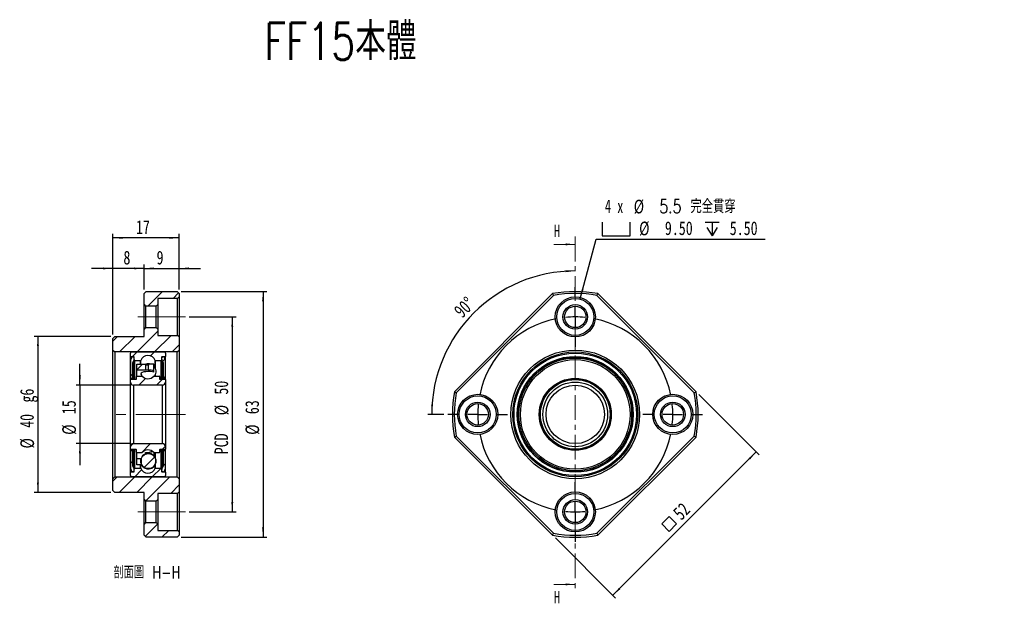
# Model space of a CAD drawing. Header units: millimetres. Extents: x 64 to 317, y 44 to 193.
import ezdxf

# ---------------------------------------------------------------- set-up
doc = ezdxf.new("R2010")
doc.units = ezdxf.units.MM
doc.linetypes.add('CENTER', pattern=[10.16, 6.35, -1.27, 1.27, -1.27])
doc.linetypes.add('CENTERX2', pattern=[20.32, 12.7, -2.54, 2.54, -2.54])
doc.layers.add('FORMAT', color=7, linetype='Continuous')
doc.styles.add('SLDTEXTSTYLE0', font='TXT', dxfattribs={"width": 0.75, "bigfont": 'bigfont'})
doc.styles.add('SLDTEXTSTYLE1', font='TXT', dxfattribs={"width": 0.75})
doc.styles.add('SLDTEXTSTYLE2', font='TXT', dxfattribs={"width": 0.666667})
doc.dimstyles.new('SLDDIMSTYLE0', dxfattribs={"dimtxt": 3.5, "dimasz": 2.5, "dimexe": 0, "dimexo": 0.0625, "dimgap": 0.875, "dimtad": 1, "dimdec": 4, "dimzin": 12, "dimdsep": 46, "dimtxsty": 'SLDTEXTSTYLE1', "dimsah": 1, "dimcen": 0.09, "dimazin": 3, "dimtfac": 1, "dimtofl": 0, "dimtmove": 0, "dimatfit": 3, "dimfxl": 1, "dimfrac": 2, "dimtolj": 1, "dimtzin": 12, "dimarcsym": 0})
doc.dimstyles.new('SLDDIMSTYLE1', dxfattribs={"dimtxt": 3.5, "dimasz": 2.5, "dimexe": 0, "dimexo": 0.0625, "dimgap": 0.875, "dimtad": 1, "dimrnd": 1e-09, "dimzin": 12, "dimdsep": 46, "dimtxsty": 'SLDTEXTSTYLE1', "dimsah": 1, "dimcen": 0.09, "dimadec": 0, "dimazin": 3, "dimtfac": 1, "dimtofl": 0, "dimtmove": 0, "dimatfit": 3, "dimfxl": 1, "dimfrac": 2, "dimtolj": 1, "dimtzin": 12, "dimarcsym": 0})
doc.dimstyles.new('SLDDIMSTYLE2', dxfattribs={"dimtxt": 3.5, "dimasz": 2.5, "dimexe": 0, "dimexo": 0.0625, "dimgap": 0.875, "dimtad": 0, "dimtih": 1, "dimtoh": 1, "dimdec": 1, "dimrnd": 1e-09, "dimzin": 12, "dimdsep": 46, "dimtxsty": 'SLDTEXTSTYLE1', "dimsah": 1, "dimcen": 0, "dimadec": 0, "dimazin": 3, "dimtfac": 1, "dimtofl": 0, "dimtmove": 0, "dimatfit": 3, "dimfxl": 1, "dimfrac": 2, "dimtolj": 1, "dimtzin": 12, "dimarcsym": 0})
doc.dimstyles.new('SLDDIMSTYLE3', dxfattribs={"dimtxt": 3.5, "dimasz": 2.5, "dimexe": 0, "dimexo": 0.0625, "dimgap": 0.875, "dimtad": 1, "dimrnd": 1e-09, "dimzin": 12, "dimdsep": 46, "dimtxsty": 'SLDTEXTSTYLE1', "dimsah": 1, "dimcen": 0.09, "dimadec": 0, "dimazin": 3, "dimtfac": 1, "dimtmove": 0, "dimatfit": 0, "dimfxl": 1, "dimfrac": 2, "dimtolj": 1, "dimtzin": 12, "dimarcsym": 0})

# ---------------------------------------------------------------- blocks, each defined once
blk = doc.blocks.new('_D')
at = {"layer": 'FORMAT', "color": 7}
blk.add_line((173.18, 91.98), (169.05, 91.98), dxfattribs=at)
blk.add_arc((206.83, 91.98), 36.78, 90, 180, dxfattribs=at)
for points in [[(206.83, 128.76), (204.33, 128.93), (204.34, 128.43)], [(170.05, 91.98), (170.39, 94.47), (169.89, 94.49)]]:
    blk.add_solid(points, dxfattribs=at)
at = {"layer": 'FORMAT', "color": 7, "insert": (175.4, 118.98), "char_height": 3.5, "attachment_point": 1, "rotation": 44.4671, "style": 'SLDTEXTSTYLE1'}
blk.add_mtext('90°', dxfattribs=at)
blk = doc.blocks.new('SW_SYMBOL_MOD_BOX')
at = {"layer": 'FORMAT', "color": 0}
for p, q in [((200, 200), (200, 800)), ((200, 800), (800, 800)), ((800, 800), (800, 200)), ((200, 200), (800, 200))]:
    blk.add_line(p, q, dxfattribs=at)
blk = doc.blocks.new('_D_1')
at = {"layer": 'FORMAT', "color": 7}
for p, q in [((238.5, 97.08), (253.94, 81.64)), ((253.23, 82.35), (216.46, 45.58)), ((201.73, 60.31), (217.17, 44.87))]:
    blk.add_line(p, q, dxfattribs=at)
for points in [[(253.23, 82.35), (251.29, 80.76), (251.64, 80.41)], [(216.46, 45.58), (218.41, 47.17), (218.05, 47.53)]]:
    blk.add_solid(points, dxfattribs=at)
at = {"layer": 'FORMAT', "color": 7, "xscale": 0.0044707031, "yscale": 0.0044707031, "zscale": 0.0044707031, "rotation": 45}
blk.add_blockref('SW_SYMBOL_MOD_BOX', (230.91, 60.71), dxfattribs=at)
at = {"layer": 'FORMAT', "color": 7, "insert": (231.56, 67.13), "char_height": 3.5, "attachment_point": 1, "rotation": 45, "style": 'SLDTEXTSTYLE1'}
blk.add_mtext('52', dxfattribs=at)
blk = doc.blocks.new('SW_SYMBOL_HOLE_SPOT')
at = {"layer": 'FORMAT', "color": 0}
for p, q in [((0, 875), (0, 75)), ((1600, 75), (1600, 875)), ((0, 75), (1600, 75))]:
    blk.add_line(p, q, dxfattribs=at)
blk = doc.blocks.new('SW_SYMBOL_HOLE_DEPTH')
at = {"layer": 'FORMAT', "color": 0}
for p, q in [((0, 875), (800, 875)), ((400, 875), (400, 75)), ((100, 555), (400, 75)), ((700, 555), (400, 75))]:
    blk.add_line(p, q, dxfattribs=at)
blk = doc.blocks.new('_D_2')
at = {"layer": 'FORMAT'}
for p, q in [((208.06, 121.57), (212.17, 136.9)), ((212.17, 136.9), (255.47, 136.9))]:
    blk.add_line(p, q, dxfattribs=at)
blk.add_solid([(208.06, 121.57), (208.95, 123.92), (208.47, 124.05)], dxfattribs=at)
at = {"layer": 'FORMAT', "xscale": 0.0044707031, "yscale": 0.0044707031, "zscale": 0.0044707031}
for name, p in [('SW_SYMBOL_HOLE_SPOT', (213.76, 137.39)), ('SW_SYMBOL_HOLE_DEPTH', (240.12, 137.39))]:
    blk.add_blockref(name, p, dxfattribs=at)
at = {"layer": 'FORMAT', "char_height": 3.5, "attachment_point": 1}
for s, insert, style in [('4 x', (214.41, 147.08), 'SLDTEXTSTYLE2'), ('%%c', (221.82, 147.02), 'SLDTEXTSTYLE1'), ('5.5 \\M+18AAE\\M+19153\\M+18AD1\\M+190FA', (228.41, 147.08), 'SLDTEXTSTYLE0'), ('%%c', (223.21, 141.41), 'SLDTEXTSTYLE1'), ('9.50', (229.8, 141.47), 'SLDTEXTSTYLE1'), ('5.50', (246.43, 141.47), 'SLDTEXTSTYLE1')]:
    blk.add_mtext(s, dxfattribs=dict(at, insert=insert, style=style))
blk = doc.blocks.new('SW_CENTERMARKSYMBOL_0')
at = {"layer": 'FORMAT', "color": 0}
for p, q in [((0, 5), (0, 7.65)), ((0, 0), (0, 2.5)), ((0, 0), (0, -2.5)), ((0, -5), (0, -7.65)), ((-30, -25), (-32.65, -25)), ((-25, -25), (-27.5, -25)), ((-25, -25), (-22.5, -25)), ((-20, -25), (-17.35, -25)), ((20, -25), (17.35, -25)), ((25, -25), (22.5, -25)), ((25, -25), (27.5, -25)), ((30, -25), (32.65, -25)), ((0, -45), (0, -42.35)), ((0, -50), (0, -47.5)), ((0, -50), (0, -52.5)), ((0, -55), (0, -57.65))]:
    blk.add_line(p, q, dxfattribs=at)
for start, end in [(90, 95.7296), (84.2704, 90), (101.4592, 168.5408), (11.4592, 78.5408), (174.2704, 180), (0, 5.7296), (180, 185.7296), (354.2704, 0), (191.4592, 258.5408), (281.4592, 348.5408), (264.2704, 270), (270, 275.7296)]:
    blk.add_arc((0, -25), 25, start, end, dxfattribs=at)
blk = doc.blocks.new('_D_3')
at = {"layer": 'FORMAT', "color": 7}
for p, q in [((96.31, 129.41), (90.81, 129.41)), ((96.31, 123.98), (96.31, 130.41)), ((96.31, 129.41), (105.31, 129.41)), ((105.31, 123.98), (105.31, 130.41)), ((105.31, 129.41), (110.81, 129.41))]:
    blk.add_line(p, q, dxfattribs=at)
for points in [[(96.31, 129.41), (93.81, 129.66), (93.81, 129.16)], [(105.31, 129.41), (107.81, 129.16), (107.81, 129.66)]]:
    blk.add_solid(points, dxfattribs=at)
at = {"layer": 'FORMAT', "color": 7, "insert": (99.52, 133.93), "char_height": 3.5, "attachment_point": 1, "style": 'SLDTEXTSTYLE1'}
blk.add_mtext('9', dxfattribs=at)
blk = doc.blocks.new('_D_4')
at = {"layer": 'FORMAT', "color": 7}
for p, q in [((88.31, 129.41), (82.81, 129.41)), ((88.31, 112.48), (88.31, 130.41)), ((96.31, 129.41), (88.31, 129.41)), ((96.31, 123.98), (96.31, 130.41)), ((96.31, 129.41), (101.81, 129.41))]:
    blk.add_line(p, q, dxfattribs=at)
for points in [[(88.31, 129.41), (85.81, 129.66), (85.81, 129.16)], [(96.31, 129.41), (98.81, 129.16), (98.81, 129.66)]]:
    blk.add_solid(points, dxfattribs=at)
at = {"layer": 'FORMAT', "color": 7, "insert": (91.02, 133.93), "char_height": 3.5, "attachment_point": 1, "style": 'SLDTEXTSTYLE1'}
blk.add_mtext('8', dxfattribs=at)
blk = doc.blocks.new('_D_5')
at = {"layer": 'FORMAT', "color": 7}
for p, q in [((88.31, 112.48), (88.31, 138.24)), ((105.31, 137.24), (88.31, 137.24)), ((105.31, 123.98), (105.31, 138.24))]:
    blk.add_line(p, q, dxfattribs=at)
for points in [[(88.31, 137.24), (90.81, 136.99), (90.81, 137.49)], [(105.31, 137.24), (102.81, 137.49), (102.81, 136.99)]]:
    blk.add_solid(points, dxfattribs=at)
at = {"layer": 'FORMAT', "color": 7, "insert": (94.23, 141.75), "char_height": 3.5, "attachment_point": 1, "style": 'SLDTEXTSTYLE1'}
blk.add_mtext('17', dxfattribs=at)
blk = doc.blocks.new('_D_6')
at = {"layer": 'FORMAT', "color": 7}
for p, q in [((87.81, 111.98), (68.11, 111.98)), ((69.11, 111.98), (69.11, 71.98)), ((87.81, 71.98), (68.11, 71.98))]:
    blk.add_line(p, q, dxfattribs=at)
for points in [[(69.11, 111.98), (68.86, 109.48), (69.36, 109.48)], [(69.11, 71.98), (69.36, 74.48), (68.86, 74.48)]]:
    blk.add_solid(points, dxfattribs=at)
at = {"layer": 'FORMAT', "color": 7, "char_height": 3.5, "attachment_point": 1, "rotation": 90, "style": 'SLDTEXTSTYLE1'}
for s, insert in [('g6', (64.54, 95.01)), ('40', (64.54, 88.52)), ('%%c', (64.6, 83.24))]:
    blk.add_mtext(s, dxfattribs=dict(at, insert=insert))
blk = doc.blocks.new('_D_7')
at = {"layer": 'FORMAT', "color": 7}
for p, q in [((79.87, 99.48), (79.87, 104.98)), ((92.61, 99.48), (78.87, 99.48)), ((79.87, 99.48), (79.87, 84.48)), ((92.61, 84.48), (78.87, 84.48)), ((79.87, 84.48), (79.87, 78.98))]:
    blk.add_line(p, q, dxfattribs=at)
for points in [[(79.87, 99.48), (80.12, 101.98), (79.62, 101.98)], [(79.87, 84.48), (79.62, 81.98), (80.12, 81.98)]]:
    blk.add_solid(points, dxfattribs=at)
at = {"layer": 'FORMAT', "color": 7, "char_height": 3.5, "attachment_point": 1, "rotation": 90, "style": 'SLDTEXTSTYLE1'}
for s, insert in [('15', (75.3, 92.03)), ('%%c', (75.35, 86.75))]:
    blk.add_mtext(s, dxfattribs=dict(at, insert=insert))
blk = doc.blocks.new('_D_8')
at = {"layer": 'FORMAT', "color": 7}
for p, q in [((107.91, 116.98), (119.92, 116.98)), ((118.92, 116.98), (118.92, 66.98)), ((107.91, 66.98), (119.92, 66.98))]:
    blk.add_line(p, q, dxfattribs=at)
for points in [[(118.92, 116.98), (118.67, 114.48), (119.17, 114.48)], [(118.92, 66.98), (119.17, 69.48), (118.67, 69.48)]]:
    blk.add_solid(points, dxfattribs=at)
at = {"layer": 'FORMAT', "color": 7, "char_height": 3.5, "attachment_point": 1, "rotation": 90, "style": 'SLDTEXTSTYLE1'}
for s, insert in [('50', (114.35, 97.04)), ('%%c', (114.41, 91.76)), ('PCD', (114.35, 81.74))]:
    blk.add_mtext(s, dxfattribs=dict(at, insert=insert))
blk = doc.blocks.new('_D_9')
at = {"layer": 'FORMAT', "color": 7}
for p, q in [((105.81, 123.48), (127.81, 123.48)), ((126.81, 123.48), (126.81, 60.48)), ((105.81, 60.48), (127.81, 60.48))]:
    blk.add_line(p, q, dxfattribs=at)
for points in [[(126.81, 123.48), (126.56, 120.98), (127.06, 120.98)], [(126.81, 60.48), (127.06, 62.98), (126.56, 62.98)]]:
    blk.add_solid(points, dxfattribs=at)
at = {"layer": 'FORMAT', "color": 7, "char_height": 3.5, "attachment_point": 1, "rotation": 90, "style": 'SLDTEXTSTYLE1'}
for s, insert in [('63', (122.25, 92.03)), ('%%c', (122.3, 86.75))]:
    blk.add_mtext(s, dxfattribs=dict(at, insert=insert))

msp = doc.modelspace()

# ---------------------------------------------------------------- hatches: boundary and pattern name
at = {"linetype": 'Continuous', "lineweight": 18}
h = msp.add_hatch(dxfattribs=at)
h.set_pattern_fill('ANSI31', style=0)
h.paths.add_polyline_path([(99.81355, 121.72841), (104.91355, 121.72841), (105.31355, 122.12841), (105.31355, 122.97841), (104.81355, 123.47841), (96.81355, 123.47841), (96.31355, 122.97841), (96.31355, 120.12841), (96.71355, 119.72841), (99.41355, 119.72841), (99.81355, 120.12841)], flags=0)
h = msp.add_hatch(dxfattribs=at)
h.set_pattern_fill('ANSI31', style=0)
h.paths.add_polyline_path([(88.81355, 107.97841), (104.81355, 107.97841), (105.31355, 108.47841), (105.31355, 111.82841), (104.91355, 112.22841), (99.81355, 112.22841), (99.81355, 113.82841), (99.41355, 114.22841), (96.71355, 114.22841), (96.31355, 113.82841), (96.31355, 111.97841), (88.81355, 111.97841), (88.31355, 111.47841), (88.31355, 108.47841)], flags=0)
h = msp.add_hatch(dxfattribs=at)
h.set_pattern_fill('ANSI31', style=0)
edge = h.paths.add_edge_path(flags=0)
edge.add_line((101.51355, 107.97841), (93.11355, 107.97841))
edge.add_arc((93.11355, 107.67841), 0.3, 90, 180)
edge.add_line((92.81355, 107.67841), (92.81355, 106.82841))
edge.add_arc((92.91355, 106.82841), 0.1, 180, 270)
edge.add_line((92.91355, 106.72841), (93.71355, 106.72841))
edge.add_arc((93.71355, 106.62841), 0.1, 0, 90, ccw=False)
edge.add_line((93.81355, 106.62841), (93.81355, 105.82841))
edge.add_arc((93.91355, 105.82841), 0.1, 180, 270)
edge.add_line((93.91355, 105.72841), (95.36878, 105.72841))
edge.add_arc((95.36878, 105.82841), 0.1, 270, 338.9108525)
edge.add_arc((97.31355, 105.07841), 1.98438, 21.0891475, 158.9108525, ccw=False)
edge.add_arc((99.25832, 105.82841), 0.1, 201.0891475, 270)
edge.add_line((99.25832, 105.72841), (100.71355, 105.72841))
edge.add_arc((100.71355, 105.82841), 0.1, 270, 360)
edge.add_line((100.81355, 105.82841), (100.81355, 106.62841))
edge.add_arc((100.91355, 106.62841), 0.1, 90, 180, ccw=False)
edge.add_line((100.91355, 106.72841), (101.71355, 106.72841))
edge.add_arc((101.71355, 106.82841), 0.1, 270, 360)
edge.add_line((101.81355, 106.82841), (101.81355, 107.67841))
edge.add_arc((101.51355, 107.67841), 0.3, 0, 90)
h = msp.add_hatch(dxfattribs=at)
h.set_pattern_fill('ANSI31', style=0)
edge = h.paths.add_edge_path(flags=0)
edge.add_arc((93.71355, 105.1643), 0.3, 155.8746262, 180, ccw=False)
edge.add_line((93.43975, 105.28692), (93.76988, 106.02404))
edge.add_arc((93.31355, 106.22841), 0.5, 335.8746262, 450)
edge.add_line((93.31355, 106.72841), (93.06355, 106.72841))
edge.add_arc((93.06355, 106.57841), 0.15, 90, 302.5789704)
edge.add_arc((93.41355, 106.03069), 0.5, 122.5789704, 180)
edge.add_line((92.91355, 106.03069), (92.91355, 101.21341))
edge.add_line((92.91355, 101.21341), (93.41355, 101.21341))
edge.add_line((93.41355, 101.21341), (93.41355, 105.1643))
h = msp.add_hatch(dxfattribs=at)
h.set_pattern_fill('ANSI31', style=0)
edge = h.paths.add_edge_path(flags=0)
edge.add_arc((100.91355, 105.1643), 0.3, 0, 24.1253738, ccw=False)
edge.add_line((101.21355, 105.1643), (101.21355, 101.21341))
edge.add_line((101.21355, 101.21341), (101.71355, 101.21341))
edge.add_line((101.71355, 101.21341), (101.71355, 106.03069))
edge.add_arc((101.21355, 106.03069), 0.5, 0, 57.4210296)
edge.add_arc((101.56355, 106.57841), 0.15, 237.4210296, 450)
edge.add_line((101.56355, 106.72841), (101.31355, 106.72841))
edge.add_arc((101.31355, 106.22841), 0.5, 90, 204.1253738)
edge.add_line((100.85722, 106.02404), (101.18735, 105.28692))
h = msp.add_hatch(dxfattribs=at)
h.set_pattern_fill('ANSI31', style=0)
h.paths.add_polyline_path([(94.44792, 104.87841), (94.44792, 103.27841), (96.64792, 103.27841), (96.64792, 104.64038), (97.44792, 104.64038), (97.4733, 104.87841)], flags=0)
h = msp.add_hatch(dxfattribs=at)
h.set_pattern_fill('ANSI31', style=0)
edge = h.paths.add_edge_path(flags=0)
edge.add_arc((92.91355, 100.90341), 0.1, 90, 180)
edge.add_line((92.81355, 100.90341), (92.81355, 100.27841))
edge.add_arc((93.61355, 100.27841), 0.8, 180, 270)
edge.add_line((93.61355, 99.47841), (101.01355, 99.47841))
edge.add_arc((101.01355, 100.27841), 0.8, 270, 360)
edge.add_line((101.81355, 100.27841), (101.81355, 100.90341))
edge.add_arc((101.71355, 100.90341), 0.1, 0, 90)
edge.add_line((101.71355, 101.00341), (100.36355, 101.00341))
edge.add_arc((100.36355, 101.10341), 0.1, 180, 270, ccw=False)
edge.add_line((100.26355, 101.10341), (100.26355, 101.70341))
edge.add_arc((100.16355, 101.70341), 0.1, 0, 90)
edge.add_line((100.16355, 101.80341), (98.88007, 101.80341))
edge.add_arc((98.88007, 101.70341), 0.1, 90, 138.7252775)
edge.add_arc((97.31355, 103.07841), 1.98438, 221.2747225, 318.7252775, ccw=False)
edge.add_arc((95.74703, 101.70341), 0.1, 41.2747225, 90)
edge.add_line((95.74703, 101.80341), (94.46355, 101.80341))
edge.add_arc((94.46355, 101.70341), 0.1, 90, 180)
edge.add_line((94.36355, 101.70341), (94.36355, 101.10341))
edge.add_arc((94.26355, 101.10341), 0.1, 270, 360, ccw=False)
edge.add_line((94.26355, 101.00341), (92.91355, 101.00341))
h = msp.add_hatch(dxfattribs=at)
h.set_pattern_fill('ANSI31', style=0)
edge = h.paths.add_edge_path(flags=0)
edge.add_arc((92.91355, 83.05341), 0.1, 180, 270)
edge.add_line((92.91355, 82.95341), (94.26355, 82.95341))
edge.add_arc((94.26355, 82.85341), 0.1, 0, 90, ccw=False)
edge.add_line((94.36355, 82.85341), (94.36355, 82.25341))
edge.add_arc((94.46355, 82.25341), 0.1, 180, 270)
edge.add_line((94.46355, 82.15341), (95.74703, 82.15341))
edge.add_arc((95.74703, 82.25341), 0.1, 270, 318.7252775)
edge.add_arc((97.31355, 80.87841), 1.98438, 41.2747225, 138.7252775, ccw=False)
edge.add_arc((98.88007, 82.25341), 0.1, 221.2747225, 270)
edge.add_line((98.88007, 82.15341), (100.16355, 82.15341))
edge.add_arc((100.16355, 82.25341), 0.1, 270, 360)
edge.add_line((100.26355, 82.25341), (100.26355, 82.85341))
edge.add_arc((100.36355, 82.85341), 0.1, 90, 180, ccw=False)
edge.add_line((100.36355, 82.95341), (101.71355, 82.95341))
edge.add_arc((101.71355, 83.05341), 0.1, 270, 360)
edge.add_line((101.81355, 83.05341), (101.81355, 83.67841))
edge.add_arc((101.01355, 83.67841), 0.8, 0, 90)
edge.add_line((101.01355, 84.47841), (93.61355, 84.47841))
edge.add_arc((93.61355, 83.67841), 0.8, 90, 180)
edge.add_line((92.81355, 83.67841), (92.81355, 83.05341))
h = msp.add_hatch(dxfattribs=at)
h.set_pattern_fill('ANSI31', style=0)
edge = h.paths.add_edge_path(flags=0)
edge.add_arc((93.71355, 78.79252), 0.3, 180, 204.1253738, ccw=False)
edge.add_line((93.41355, 78.79252), (93.41355, 82.74341))
edge.add_line((93.41355, 82.74341), (92.91355, 82.74341))
edge.add_line((92.91355, 82.74341), (92.91355, 77.92613))
edge.add_arc((93.41355, 77.92613), 0.5, 180, 237.4210296)
edge.add_arc((93.06355, 77.37841), 0.15, 57.4210296, 270)
edge.add_line((93.06355, 77.22841), (93.31355, 77.22841))
edge.add_arc((93.31355, 77.72841), 0.5, 270, 384.1253738)
edge.add_line((93.76988, 77.93278), (93.43975, 78.6699))
h = msp.add_hatch(dxfattribs=at)
h.set_pattern_fill('ANSI31', style=0)
edge = h.paths.add_edge_path(flags=0)
edge.add_arc((97.39792, 79.98777), 1.92697, 0, 360)
h = msp.add_hatch(dxfattribs=at)
h.set_pattern_fill('ANSI31', style=0)
edge = h.paths.add_edge_path(flags=0)
edge.add_arc((100.91355, 78.79252), 0.3, 335.8746262, 360, ccw=False)
edge.add_line((101.18735, 78.6699), (100.85722, 77.93278))
edge.add_arc((101.31355, 77.72841), 0.5, 155.8746262, 270)
edge.add_line((101.31355, 77.22841), (101.56355, 77.22841))
edge.add_arc((101.56355, 77.37841), 0.15, 270, 482.5789704)
edge.add_arc((101.21355, 77.92613), 0.5, 302.5789704, 360)
edge.add_line((101.71355, 77.92613), (101.71355, 82.74341))
edge.add_line((101.71355, 82.74341), (101.21355, 82.74341))
edge.add_line((101.21355, 82.74341), (101.21355, 78.79252))
h = msp.add_hatch(dxfattribs=at)
h.set_pattern_fill('ANSI31', style=0)
edge = h.paths.add_edge_path(flags=0)
edge.add_line((94.44792, 80.67841), (94.44792, 79.07841))
edge.add_line((94.44792, 79.07841), (95.56748, 79.07841))
edge.add_ellipse((97.39792, 91.97841), major_axis=(0, 48.11548), ratio=0.039488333, start_angle=170.7177118, end_angle=171.9239512, ccw=False)
edge.add_line((95.55106, 80.67841), (94.44792, 80.67841))
h = msp.add_hatch(dxfattribs=at)
h.set_pattern_fill('ANSI31', style=0)
h.paths.add_polyline_path([(105.31355, 72.12841), (105.31355, 75.47841), (104.81355, 75.97841), (88.81355, 75.97841), (88.31355, 75.47841), (88.31355, 72.47841), (88.81355, 71.97841), (96.31355, 71.97841), (96.31355, 70.12841), (96.71355, 69.72841), (99.41355, 69.72841), (99.81355, 70.12841), (99.81355, 71.72841), (104.91355, 71.72841)], flags=0)
h = msp.add_hatch(dxfattribs=at)
h.set_pattern_fill('ANSI31', style=0)
edge = h.paths.add_edge_path(flags=0)
edge.add_line((92.81355, 77.12841), (92.81355, 76.27841))
edge.add_arc((93.11355, 76.27841), 0.3, 180, 270)
edge.add_line((93.11355, 75.97841), (101.51355, 75.97841))
edge.add_arc((101.51355, 76.27841), 0.3, 270, 360)
edge.add_line((101.81355, 76.27841), (101.81355, 77.12841))
edge.add_arc((101.71355, 77.12841), 0.1, 0, 90)
edge.add_line((101.71355, 77.22841), (100.91355, 77.22841))
edge.add_arc((100.91355, 77.32841), 0.1, 180, 270, ccw=False)
edge.add_line((100.81355, 77.32841), (100.81355, 78.12841))
edge.add_arc((100.71355, 78.12841), 0.1, 0, 90)
edge.add_line((100.71355, 78.22841), (99.25832, 78.22841))
edge.add_arc((99.25832, 78.12841), 0.1, 90, 158.9108525)
edge.add_arc((97.31355, 78.87841), 1.98438, 201.0891475, 338.9108525, ccw=False)
edge.add_arc((95.36878, 78.12841), 0.1, 21.0891475, 90)
edge.add_line((95.36878, 78.22841), (93.91355, 78.22841))
edge.add_arc((93.91355, 78.12841), 0.1, 90, 180)
edge.add_line((93.81355, 78.12841), (93.81355, 77.32841))
edge.add_arc((93.71355, 77.32841), 0.1, 270, 360, ccw=False)
edge.add_line((93.71355, 77.22841), (92.91355, 77.22841))
edge.add_arc((92.91355, 77.12841), 0.1, 90, 180)
h = msp.add_hatch(dxfattribs=at)
h.set_pattern_fill('ANSI31', style=0)
h.paths.add_polyline_path([(105.31355, 60.97841), (105.31355, 61.82841), (104.91355, 62.22841), (99.81355, 62.22841), (99.81355, 63.82841), (99.41355, 64.22841), (96.71355, 64.22841), (96.31355, 63.82841), (96.31355, 60.97841), (96.81355, 60.47841), (104.81355, 60.47841)], flags=0)

# ---------------------------------------------------------------- linework, layer by layer
at = {"color": 7, "linetype": 'CENTER', "lineweight": 18}
msp.add_line((206.83455, 137.57266), (206.83455, 46.38417), dxfattribs=at)
at = {"color": 7, "linetype": 'Continuous', "lineweight": 18}
for p, q in [((201.33455, 135.57266), (206.83455, 135.57266)), ((201.33455, 48.38417), (206.83455, 48.38417))]:
    msp.add_line(p, q, dxfattribs=at)
at = {"color": 7, "linetype": 'Continuous', "lineweight": 25}
for p, q in [((96.81355, 123.47841), (96.31355, 122.97841)), ((96.31355, 120.12841), (96.31355, 122.97841)), ((96.81355, 123.47841), (104.81355, 123.47841)), ((104.91355, 121.72841), (99.81355, 121.72841)), ((99.81355, 121.72841), (99.81355, 120.12841)), ((105.31355, 122.97841), (104.81355, 123.47841)), ((104.91355, 121.72841), (105.31355, 122.12841)), ((104.91355, 112.22841), (104.91355, 121.72841)), ((105.31355, 122.97841), (105.31355, 122.12841)), ((105.31355, 122.12841), (105.31355, 111.82841)), ((175.875, 97.78841), (201.02455, 122.93796)), ((201.26828, 122.47459), (176.33837, 97.54468)), ((201.02455, 122.93796), (201.26828, 122.47459)), ((212.40082, 122.47459), (212.64455, 122.93796)), ((237.33072, 97.54468), (212.40082, 122.47459)), ((212.64455, 122.93796), (237.7941, 97.78841)), ((96.31355, 120.12841), (96.71355, 119.72841)), ((96.31355, 113.82841), (96.31355, 120.12841)), ((96.71355, 119.72841), (96.71355, 114.22841)), ((99.41355, 119.72841), (96.71355, 119.72841)), ((99.41355, 119.72841), (99.81355, 120.12841)), ((99.41355, 114.22841), (99.41355, 119.72841)), ((99.81355, 120.12841), (99.81355, 113.82841)), ((96.71355, 114.22841), (96.31355, 113.82841)), ((96.31355, 111.97841), (96.31355, 113.82841)), ((96.71355, 114.22841), (99.41355, 114.22841)), ((99.81355, 113.82841), (99.41355, 114.22841)), ((99.81355, 113.82841), (99.81355, 112.22841)), ((88.81355, 111.97841), (88.31355, 111.47841)), ((88.31355, 108.47841), (88.31355, 111.47841)), ((88.81355, 111.97841), (96.31355, 111.97841)), ((99.81355, 112.22841), (104.91355, 112.22841)), ((105.31355, 111.82841), (104.91355, 112.22841)), ((105.31355, 111.82841), (105.31355, 108.47841)), ((88.31355, 108.47841), (88.81355, 107.97841)), ((88.31355, 75.47841), (88.31355, 108.47841)), ((88.81355, 107.97841), (88.81355, 75.97841)), ((104.81355, 107.97841), (88.81355, 107.97841)), ((92.81355, 106.82841), (92.81355, 107.67841)), ((92.81355, 100.90341), (92.81355, 106.82841)), ((93.71355, 106.72841), (92.91355, 106.72841)), ((92.91355, 106.57841), (92.91355, 106.03069)), ((92.91355, 101.21341), (92.91355, 106.03069)), ((93.06355, 106.72841), (93.31355, 106.72841)), ((93.11355, 107.97841), (101.51355, 107.97841)), ((93.76988, 106.02404), (93.43975, 105.28692)), ((93.81355, 105.82841), (93.81355, 106.62841)), ((100.81355, 106.62841), (100.81355, 105.82841)), ((101.18735, 105.28692), (100.85722, 106.02404)), ((101.71355, 106.72841), (100.91355, 106.72841)), ((101.31355, 106.72841), (101.56355, 106.72841)), ((101.71355, 106.03069), (101.71355, 106.57841)), ((101.71355, 106.03069), (101.71355, 101.21341)), ((101.81355, 107.67841), (101.81355, 106.82841)), ((101.81355, 100.90341), (101.81355, 106.82841)), ((104.81355, 107.97841), (105.31355, 108.47841)), ((104.81355, 75.97841), (104.81355, 107.97841)), ((105.31355, 108.47841), (105.31355, 75.47841)), ((93.41355, 105.1643), (93.41355, 101.21341)), ((93.81355, 101.00341), (93.81355, 105.82841)), ((95.36878, 105.72841), (93.91355, 105.72841)), ((94.44792, 104.87841), (97.4733, 104.87841)), ((94.44792, 103.27841), (94.44792, 104.87841)), ((97.44792, 104.64038), (96.64792, 104.64038)), ((96.64792, 104.64038), (96.64792, 103.27841)), ((97.4733, 104.87841), (97.44792, 104.64038)), ((97.44792, 103.27828), (97.44792, 104.64038)), ((98.79792, 103.26479), (98.79792, 104.86905)), ((100.71355, 105.72841), (99.25832, 105.72841)), ((100.81355, 101.00341), (100.81355, 105.82841)), ((101.21355, 101.21341), (101.21355, 105.1643)), ((93.41355, 101.21341), (92.91355, 101.21341)), ((92.91355, 101.00341), (92.91355, 101.21341)), ((92.91355, 101.00341), (94.26355, 101.00341)), ((93.41355, 101.00341), (93.41355, 101.21341)), ((94.36355, 101.10341), (94.36355, 101.70341)), ((96.64792, 103.27841), (94.44792, 103.27841)), ((94.44792, 101.80218), (94.44792, 103.27841)), ((94.46355, 101.80341), (95.74703, 101.80341)), ((96.64792, 103.27828), (96.64792, 103.27841)), ((97.44792, 103.27828), (96.64792, 103.27828)), ((98.79792, 102.78903), (98.79792, 103.26479)), ((98.88007, 101.80341), (100.16355, 101.80341)), ((100.26355, 101.70341), (100.26355, 101.10341)), ((100.36355, 101.00341), (101.71355, 101.00341)), ((101.71355, 101.21341), (101.21355, 101.21341)), ((101.21355, 101.21341), (101.21355, 101.00341)), ((101.71355, 101.21341), (101.71355, 101.00341)), ((92.81355, 100.27841), (92.81355, 100.90341)), ((92.81355, 83.67841), (92.81355, 100.27841)), ((93.61355, 99.47841), (93.61355, 84.47841)), ((101.01355, 99.47841), (93.61355, 99.47841)), ((101.01355, 84.47841), (101.01355, 99.47841)), ((101.81355, 100.90341), (101.81355, 100.27841)), ((101.81355, 100.27841), (101.81355, 83.67841)), ((175.875, 97.78841), (176.33837, 97.54468)), ((237.33072, 97.54468), (237.7941, 97.78841)), ((175.875, 86.16841), (176.33837, 86.41214)), ((201.02455, 61.01886), (175.875, 86.16841)), ((176.33837, 86.41214), (201.26828, 61.48224)), ((212.40082, 61.48224), (237.33072, 86.41214)), ((237.7941, 86.16841), (212.64455, 61.01886)), ((237.33072, 86.41214), (237.7941, 86.16841)), ((92.81355, 83.05341), (92.81355, 83.67841)), ((93.61355, 84.47841), (101.01355, 84.47841)), ((101.81355, 83.67841), (101.81355, 83.05341)), ((92.81355, 77.12841), (92.81355, 83.05341)), ((92.91355, 82.74341), (92.91355, 82.95341)), ((94.26355, 82.95341), (92.91355, 82.95341)), ((92.91355, 82.74341), (93.41355, 82.74341)), ((92.91355, 77.92613), (92.91355, 82.74341)), ((93.41355, 82.74341), (93.41355, 82.95341)), ((93.41355, 82.74341), (93.41355, 78.79252)), ((93.81355, 78.12841), (93.81355, 82.95341)), ((94.36355, 82.25341), (94.36355, 82.85341)), ((94.44792, 80.67841), (94.44792, 82.15464)), ((95.74703, 82.15341), (94.46355, 82.15341)), ((96.64792, 82.24335), (97.44792, 82.24335)), ((96.64792, 81.82495), (96.64792, 82.24335)), ((97.44792, 82.24335), (97.44792, 81.97152)), ((98.79792, 82.19537), (98.79792, 81.56904)), ((98.79792, 81.39409), (98.79792, 81.56904)), ((100.16355, 82.15341), (98.88007, 82.15341)), ((100.26355, 82.85341), (100.26355, 82.25341)), ((101.71355, 82.95341), (100.36355, 82.95341)), ((100.81355, 78.12841), (100.81355, 82.95341)), ((101.21355, 82.95341), (101.21355, 82.74341)), ((101.21355, 82.74341), (101.71355, 82.74341)), ((101.21355, 78.79252), (101.21355, 82.74341)), ((101.71355, 82.95341), (101.71355, 82.74341)), ((101.71355, 82.74341), (101.71355, 77.92613)), ((101.81355, 77.12841), (101.81355, 83.05341)), ((93.43975, 78.6699), (93.76988, 77.93278)), ((94.44792, 80.67841), (95.55106, 80.67841)), ((94.44792, 79.07841), (94.44792, 80.67841)), ((95.56748, 79.07841), (94.44792, 79.07841)), ((100.85722, 77.93278), (101.18735, 78.6699)), ((88.81355, 75.97841), (88.31355, 75.47841)), ((88.81355, 75.97841), (104.81355, 75.97841)), ((92.81355, 76.27841), (92.81355, 77.12841)), ((92.91355, 77.92613), (92.91355, 77.37841)), ((92.91355, 77.22841), (93.71355, 77.22841)), ((93.31355, 77.22841), (93.06355, 77.22841)), ((101.51355, 75.97841), (93.11355, 75.97841)), ((93.81355, 77.32841), (93.81355, 78.12841)), ((93.91355, 78.22841), (95.36878, 78.22841)), ((99.25832, 78.22841), (100.71355, 78.22841)), ((100.81355, 78.12841), (100.81355, 77.32841)), ((100.91355, 77.22841), (101.71355, 77.22841)), ((101.56355, 77.22841), (101.31355, 77.22841)), ((101.71355, 77.37841), (101.71355, 77.92613)), ((101.81355, 77.12841), (101.81355, 76.27841)), ((105.31355, 75.47841), (104.81355, 75.97841)), ((88.31355, 72.47841), (88.31355, 75.47841)), ((105.31355, 75.47841), (105.31355, 72.12841)), ((88.31355, 72.47841), (88.81355, 71.97841)), ((96.31355, 71.97841), (88.81355, 71.97841)), ((96.31355, 70.12841), (96.31355, 71.97841)), ((104.91355, 71.72841), (99.81355, 71.72841)), ((99.81355, 71.72841), (99.81355, 70.12841)), ((104.91355, 71.72841), (105.31355, 72.12841)), ((104.91355, 62.22841), (104.91355, 71.72841)), ((105.31355, 72.12841), (105.31355, 61.82841)), ((96.31355, 70.12841), (96.71355, 69.72841)), ((96.31355, 63.82841), (96.31355, 70.12841)), ((96.71355, 69.72841), (96.71355, 64.22841)), ((99.41355, 69.72841), (96.71355, 69.72841)), ((99.41355, 69.72841), (99.81355, 70.12841)), ((99.41355, 64.22841), (99.41355, 69.72841)), ((99.81355, 70.12841), (99.81355, 63.82841)), ((96.71355, 64.22841), (96.31355, 63.82841)), ((96.31355, 60.97841), (96.31355, 63.82841)), ((96.71355, 64.22841), (99.41355, 64.22841)), ((99.81355, 63.82841), (99.41355, 64.22841)), ((99.81355, 63.82841), (99.81355, 62.22841)), ((96.31355, 60.97841), (96.81355, 60.47841)), ((99.81355, 62.22841), (104.91355, 62.22841)), ((104.81355, 60.47841), (105.31355, 60.97841)), ((105.31355, 61.82841), (104.91355, 62.22841)), ((105.31355, 61.82841), (105.31355, 60.97841)), ((201.02455, 61.01886), (201.26828, 61.48224)), ((212.40082, 61.48224), (212.64455, 61.01886)), ((104.81355, 60.47841), (96.81355, 60.47841))]:
    msp.add_line(p, q, dxfattribs=at)
at = {"color": 8, "linetype": 'Continuous', "lineweight": 25}
for p, q in [((92.91355, 106.57841), (92.91355, 106.72841)), ((93.71355, 106.52841), (93.71355, 106.72841)), ((93.76988, 101.00341), (93.76988, 106.02404)), ((100.85722, 106.02404), (100.85722, 101.00341)), ((100.91355, 106.52841), (100.91355, 106.72841)), ((101.71355, 106.57841), (101.71355, 106.72841)), ((93.43975, 101.00341), (93.43975, 105.28692)), ((93.91355, 101.00341), (93.91355, 105.72841)), ((95.36878, 104.87841), (95.36878, 105.72841)), ((95.46208, 104.87841), (95.46208, 105.79243)), ((99.16501, 103.89005), (99.16501, 105.79243)), ((99.25832, 103.67763), (99.25832, 105.72841)), ((100.71355, 101.00341), (100.71355, 105.72841)), ((101.18735, 105.28692), (101.18735, 101.00341)), ((99.16501, 101.80341), (99.16501, 102.08436)), ((99.25832, 101.80341), (99.25832, 102.29678)), ((93.43975, 78.6699), (93.43975, 82.95341)), ((93.76988, 77.93278), (93.76988, 82.95341)), ((93.91355, 78.22841), (93.91355, 82.95341)), ((99.16501, 80.89062), (99.16501, 82.15341)), ((99.25832, 80.6782), (99.25832, 82.15341)), ((100.71355, 78.22841), (100.71355, 82.95341)), ((100.85722, 82.95341), (100.85722, 77.93278)), ((101.18735, 82.95341), (101.18735, 78.6699)), ((95.36878, 78.22841), (95.36878, 79.07841)), ((95.46208, 78.16439), (95.46208, 79.07841)), ((99.16501, 78.16439), (99.16501, 79.08492)), ((99.25832, 78.22841), (99.25832, 79.29735)), ((92.91355, 77.22841), (92.91355, 77.37841)), ((93.71355, 77.22841), (93.71355, 77.42841)), ((100.91355, 77.22841), (100.91355, 77.42841)), ((101.71355, 77.22841), (101.71355, 77.37841))]:
    msp.add_line(p, q, dxfattribs=at)
at = {"color": 7, "linetype": 'Continuous', "lineweight": 25, "flags": 128}
for points in [[(98.79792, 102.78903), (98.43878, 102.87453), (97.85094, 102.94021), (97.39792, 102.95357), (96.77407, 102.92767), (96.22062, 102.84784), (95.79434, 102.70834), (95.54671, 102.50784), (95.50925, 102.26084), (95.68044, 101.99482), (95.7411, 101.95257)], [(95.52139, 80.69108), (95.50925, 80.68094), (95.55106, 80.67841)], [(95.56711, 79.11474), (95.59933, 79.12719), (95.64226, 79.13583)]]:
    msp.add_lwpolyline(points, dxfattribs=at)
at = {"color": 7, "linetype": 'Continuous', "lineweight": 25}
for centre, radius in [((206.83455, 116.97841), 5.15), ((206.83455, 116.97841), 4.75), ((206.83455, 116.97841), 3.15), ((206.83455, 116.97841), 2.75), ((206.83455, 91.97841), 16.5), ((206.83455, 91.97841), 16), ((206.83455, 91.97841), 15.7), ((206.83455, 91.97841), 14.85), ((206.83455, 91.97841), 14.75), ((206.83455, 91.97841), 14.45), ((206.83455, 91.97841), 14.05228), ((206.83455, 91.97841), 9.235), ((206.83455, 91.97841), 9.125), ((206.83455, 91.97841), 9.025), ((206.83455, 91.97841), 8.925), ((206.83455, 91.97841), 8.3), ((206.83455, 91.97841), 7.5), ((181.83455, 91.97841), 5.15), ((181.83455, 91.97841), 4.75), ((231.83455, 91.97841), 5.15), ((231.83455, 91.97841), 4.75), ((181.83455, 91.97841), 3.15), ((181.83455, 91.97841), 2.75), ((231.83455, 91.97841), 3.15), ((231.83455, 91.97841), 2.75), ((97.39792, 79.98777), 1.92697), ((206.83455, 66.97841), 5.15), ((206.83455, 66.97841), 4.75), ((206.83455, 66.97841), 3.15), ((206.83455, 66.97841), 2.75)]:
    msp.add_circle(centre, radius, dxfattribs=at)
for centre, radius, start, end in [((206.83455, 91.97841), 31.5, 79.371256, 100.628744), ((206.83455, 91.97841), 31, 79.6560331, 100.3439669), ((93.11355, 107.67841), 0.3, 90, 180), ((92.91355, 106.82841), 0.1, 180, 270), ((93.06355, 106.57841), 0.15, 90, 302.5789704), ((93.41355, 106.03069), 0.5, 122.5789704, 180), ((93.31355, 106.22841), 0.5, 335.8746262, 90), ((93.71355, 106.62841), 0.1, 0, 90), ((97.31355, 105.07841), 1.98438, 21.0891475, 158.9108525), ((101.31355, 106.22841), 0.5, 90, 204.1253738), ((100.91355, 106.62841), 0.1, 90, 180), ((101.56355, 106.57841), 0.15, 237.4210296, 90), ((101.21355, 106.03069), 0.5, 0, 57.4210296), ((101.51355, 107.67841), 0.3, 0, 90), ((101.71355, 106.82841), 0.1, 270, 0), ((93.71355, 105.1643), 0.3, 155.8746262, 180), ((93.91355, 105.82841), 0.1, 180, 270), ((95.36878, 105.82841), 0.1, 270, 338.9108525), ((97.39792, 102.98721), 1.98438, 72.2308504, 107.626867), ((97.39792, 102.98721), 1.98438, 323.3762558, 45.1290927), ((99.25832, 105.82841), 0.1, 201.0891475, 270), ((100.71355, 105.82841), 0.1, 270, 360), ((100.91355, 105.1643), 0.3, 0, 24.1253738), ((92.91355, 100.90341), 0.1, 90, 180), ((94.26355, 101.10341), 0.1, 270, 0), ((94.46355, 101.70341), 0.1, 90, 180), ((97.39792, 102.98721), 1.98438, 198.8915133, 220.9779363), ((95.74703, 101.70341), 0.1, 41.2747225, 90), ((97.31355, 103.07841), 1.98438, 221.2747225, 318.7252775), ((98.88007, 101.70341), 0.1, 90, 138.7252775), ((100.16355, 101.70341), 0.1, 0, 90), ((100.36355, 101.10341), 0.1, 180, 270), ((101.71355, 100.90341), 0.1, 0, 90), ((93.61355, 100.27841), 0.8, 180, 270), ((101.01355, 100.27841), 0.8, 270, 0), ((206.83455, 91.97841), 31.5, 169.371256, 190.628744), ((206.83455, 91.97841), 31, 169.6560331, 190.3439669), ((206.83455, 91.97841), 31, 349.6560331, 10.3439669), ((206.83455, 91.97841), 31.5, 349.371256, 10.628744), ((93.61355, 83.67841), 0.8, 90, 180), ((101.01355, 83.67841), 0.8, 0, 90), ((92.91355, 83.05341), 0.1, 180, 270), ((94.26355, 82.85341), 0.1, 0, 90), ((94.46355, 82.25341), 0.1, 180, 270), ((97.39792, 79.98777), 1.98438, 67.5889118, 160.0667676), ((97.39792, 79.98777), 1.98437, 202.5962798, 67.5889118), ((95.74703, 82.25341), 0.1, 270, 318.7252775), ((97.31355, 80.87841), 1.98438, 41.2747225, 138.7252775), ((98.88007, 82.25341), 0.1, 221.2747225, 270), ((100.16355, 82.25341), 0.1, 270, 0), ((100.36355, 82.85341), 0.1, 90, 180), ((101.71355, 83.05341), 0.1, 270, 0), ((93.71355, 78.79252), 0.3, 180, 204.1253738), ((100.91355, 78.79252), 0.3, 335.8746262, 0), ((92.91355, 77.12841), 0.1, 90, 180), ((93.11355, 76.27841), 0.3, 180, 270), ((93.41355, 77.92613), 0.5, 180, 237.4210296), ((93.06355, 77.37841), 0.15, 57.4210296, 270), ((93.31355, 77.72841), 0.5, 270, 24.1253738), ((93.71355, 77.32841), 0.1, 270, 360), ((93.91355, 78.12841), 0.1, 90, 180), ((95.36878, 78.12841), 0.1, 21.0891475, 90), ((97.31355, 78.87841), 1.98438, 201.0891475, 338.9108525), ((99.25832, 78.12841), 0.1, 90, 158.9108525), ((100.71355, 78.12841), 0.1, 0, 90), ((101.31355, 77.72841), 0.5, 155.8746262, 270), ((100.91355, 77.32841), 0.1, 180, 270), ((101.21355, 77.92613), 0.5, 302.5789704, 0), ((101.56355, 77.37841), 0.15, 270, 122.5789704), ((101.51355, 76.27841), 0.3, 270, 0), ((101.71355, 77.12841), 0.1, 0, 90), ((206.83455, 91.97841), 31.5, 259.371256, 280.628744), ((206.83455, 91.97841), 31, 259.6560331, 280.3439669)]:
    msp.add_arc(centre, radius, start, end, dxfattribs=at)
for centre, major_axis, ratio, start_param, end_param in [((96.09792, 91.97841), (34.82932, 0.5902), 0.369989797, 1.486929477, 1.525028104), ((96.09792, 91.97841), (30.5094, 0.517), 0.369989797, 1.475915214, 1.520264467), ((96.09792, 91.97841), (30.45279, 5.90201), 0.316430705, 4.695400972, 4.730696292), ((96.09792, 91.97841), (30.45279, -5.90201), 0.316430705, 4.853991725, 4.86225072), ((97.39792, 91.97841), (0, 48.11548), 0.039488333, 1.807862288, 1.842221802)]:
    msp.add_ellipse(centre, major_axis=major_axis, ratio=ratio, start_param=start_param, end_param=end_param, dxfattribs=at)
at = {"color": 7, "linetype": 'Continuous', "lineweight": 18}
for points in [[(206.83455, 135.57266), (204.33455, 135.82266), (204.33455, 135.32266)], [(206.83455, 48.38417), (204.33455, 48.63417), (204.33455, 48.13417)]]:
    msp.add_solid(points, dxfattribs=at)
at = {"layer": 'FORMAT', "color": 7, "linetype": 'CENTERX2', "lineweight": 18}
for p, q in [((94.71355, 116.97841), (106.91355, 116.97841)), ((106.91355, 91.97841), (86.76119, 91.97841)), ((94.71355, 66.97841), (106.91355, 66.97841))]:
    msp.add_line(p, q, dxfattribs=at)

# ---------------------------------------------------------------- block references
at = {"layer": 'FORMAT', "color": 7}
msp.add_blockref('SW_CENTERMARKSYMBOL_0', (206.83455, 116.97841), dxfattribs=at)

# ---------------------------------------------------------------- texts
at = {"color": 7, "linetype": 'Continuous', "char_height": 3.175, "attachment_point": 1, "style": 'SLDTEXTSTYLE1'}
for insert in [(201.33455, 140.61406), (201.33455, 46.70538)]:
    msp.add_mtext('H', dxfattribs=dict(at, insert=insert))
at = {"layer": 'FORMAT', "color": 7, "insert": (127.16967, 192.39604), "char_height": 9.525, "attachment_point": 1, "style": 'SLDTEXTSTYLE0'}
msp.add_mtext('FF15\\M+1967B\\M+1E993', dxfattribs=at)
at = {"layer": 'FORMAT', "insert": (97.02061, 53.07285), "char_height": 3.175, "attachment_point": 2, "style": 'SLDTEXTSTYLE0'}
msp.add_mtext('\\M+19655\\M+196CA\\M+19AA4 H-H', dxfattribs=at)

# ---------------------------------------------------------------- dimensions: what is measured, and where the dimension line sits
at = {"layer": 'FORMAT'}
dim = msp.add_diameter_dim_2p(p1=(205.60516, 112.39026), p2=(208.06394, 121.56656), text='4 x <> 完全貫穿\\P{\\fGDT;v}%%c 9.50 {\\fGDT;x} 5.50\\P', dimstyle='SLDDIMSTYLE2', dxfattribs=at)
dim.commit()
dim.dimension.update_dxf_attribs({"geometry": '_D_2', "text_midpoint": (234.6135, 142.51033), "dimtype": 163})
at = {"layer": 'FORMAT', "color": 7}
for base, p1, p2, picture, middle in [((88.31355, 137.24319), (105.31355, 122.97841), (88.31355, 111.47841), '_D_5', (96.81355, 137.24319)), ((88.31355, 129.41444), (96.31355, 122.97841), (88.31355, 111.47841), '_D_4', (92.31355, 129.41444)), ((105.31355, 129.41444), (96.31355, 122.97841), (105.31355, 122.97841), '_D_3', (100.81355, 129.41444))]:
    dim = msp.add_linear_dim(base=base, p1=p1, p2=p2, dimstyle='SLDDIMSTYLE3', dxfattribs=at)
    dim.commit()
    dim.dimension.update_dxf_attribs({"geometry": picture, "text_midpoint": middle, "dimtype": 160})
dim = msp.add_angular_dim_2l(base=(180.82429, 117.98867), line1=((206.83455, 137.57266), (206.83455, 46.38417)), line2=((174.18455, 91.97841), (189.48455, 91.97841)), dimstyle='SLDDIMSTYLE0', dxfattribs=at)
dim.commit()
dim.dimension.update_dxf_attribs({"geometry": '_D', "text_midpoint": (181.06734, 118.22946), "dimtype": 162})
for base, p1, p2, angle, text, dimstyle, picture, middle in [((126.81355, 60.47841), (104.81355, 123.47841), (104.81355, 60.47841), 90, '%%c<>', 'SLDDIMSTYLE1', '_D_9', (126.81355, 91.97841)), ((118.91877, 66.97841), (106.91355, 116.97841), (106.91355, 66.97841), 90, 'PCD%%c<>', 'SLDDIMSTYLE1', '_D_8', (118.91877, 91.97841)), ((69.10706, 71.97841), (88.81355, 111.97841), (88.81355, 71.97841), 90, '%%c<> g6', 'SLDDIMSTYLE1', '_D_6', (69.10706, 91.97841)), ((79.8662, 84.47841), (93.61355, 99.47841), (93.61355, 84.47841), 90, '%%c<>', 'SLDDIMSTYLE3', '_D_7', (79.8662, 91.97841)), ((216.46153, 45.58188), (237.7941, 97.78841), (201.02455, 61.01886), 45, '{\\fGDT;o}<>', 'SLDDIMSTYLE1', '_D_1', (234.8463, 63.96666))]:
    dim = msp.add_linear_dim(base=base, p1=p1, p2=p2, angle=angle, text=text, dimstyle=dimstyle, dxfattribs=at)
    dim.commit()
    dim.dimension.update_dxf_attribs({"geometry": picture, "text_midpoint": middle, "dimtype": 160})

doc.saveas('drawing.dxf')
